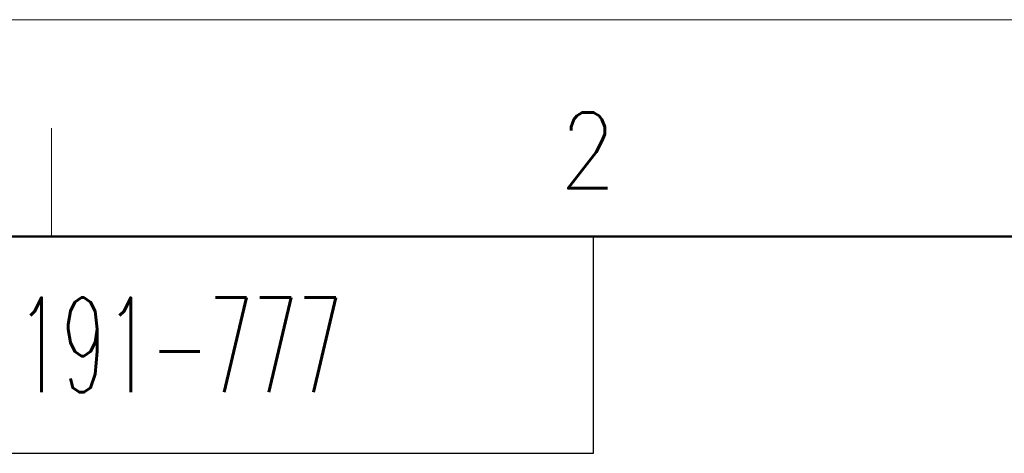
# Model space of a CAD drawing. Header units: millimetres. Extents: x 0 to 1300, y 0 to 891.
# Tile 79 of 119: x 176 to 312, y 831 to 891. Entities that reach past the tile are written whole.
import ezdxf

# ---------------------------------------------------------------- set-up
doc = ezdxf.new("R2010")
doc.units = ezdxf.units.MM
doc.header["$LTSCALE"] = 0.54643
doc.layers.add('NoLayerName_001', color=7, linetype='Continuous')
doc.styles.get("Standard").update_dxf_attribs({"font": 'txt', "bigfont": 'extfont2'})

# ---------------------------------------------------------------- blocks, each defined once
blk = doc.blocks.new('JZB_0007')
at = {"layer": 'NoLayerName_001', "color": 3, "lineweight": 13, "insert": (11.99, 2.18), "char_height": 4.36, "attachment_point": 5}
blk.add_mtext('\\A1;\\W0.5500;900-191-777', dxfattribs=at)

msp = doc.modelspace()

# ---------------------------------------------------------------- linework, layer by layer
at = {"layer": 'NoLayerName_001', "color": 7, "linetype": 'Continuous', "lineweight": 13}
msp.add_line((0, 891), (1260, 891), dxfattribs=at)
at = {"layer": 'NoLayerName_001', "color": 2, "linetype": 'Continuous', "lineweight": 13}
msp.add_line((180, 876), (180, 861), dxfattribs=at)
at = {"layer": 'NoLayerName_001', "color": 7, "linetype": 'Continuous', "lineweight": 50}
msp.add_line((75, 861), (1230, 861), dxfattribs=at)
at = {"layer": 'NoLayerName_001', "color": 7, "linetype": 'Continuous', "lineweight": 25}
for p, q in [((255, 831), (255, 861)), ((75, 831), (255, 831))]:
    msp.add_line(p, q, dxfattribs=at)

# ---------------------------------------------------------------- block references
at = {"layer": 'NoLayerName_001', "xscale": 3, "yscale": 3, "zscale": 3}
msp.add_blockref('JZB_0007', (148.53, 839.46), dxfattribs=at)

# ---------------------------------------------------------------- texts
at = {"layer": 'NoLayerName_001', "color": 2, "lineweight": 13, "insert": (250.3574, 867.6782), "char_height": 10.5, "attachment_point": 7}
msp.add_mtext('\\A1;\\W0.8600;2', dxfattribs=at)

doc.saveas('drawing.dxf')
